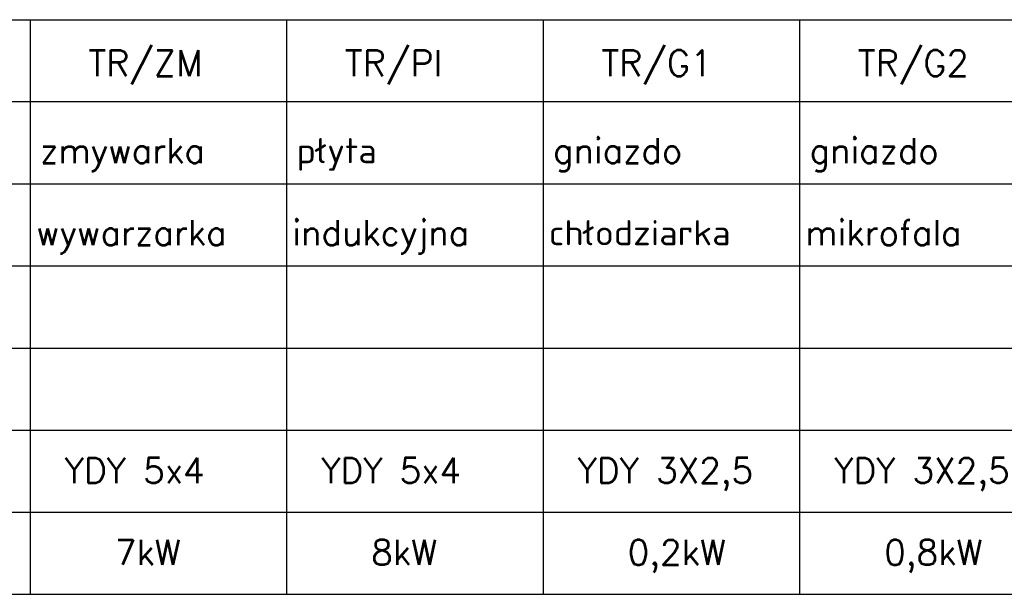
# Model space of a CAD drawing. Header units: metres. Extents: x 5550977 to 5551430, y 5960597 to 5960782.
# Tile 10 of 17: x 5551296 to 5551329, y 5960669 to 5960688. Entities that reach past the tile are written whole.
import ezdxf

# ---------------------------------------------------------------- set-up
doc = ezdxf.new("R2010")
doc.units = ezdxf.units.M
doc.header["$MEASUREMENT"] = 0
doc.layers.add('# elektryka', color=102, linetype='CONTINUOUS', lineweight=30)
doc.styles.add('ROMANS', font='romans', dxfattribs={"width": 0.8})

msp = doc.modelspace()

# ---------------------------------------------------------------- linework, layer by layer
at = {"layer": '# elektryka', "color": 252, "linetype": 'Continuous', "ltscale": 3}
for p, q in [((5551287.705, 5960687.922), (5551296.273, 5960687.922)), ((5551287.705, 5960687.922), (5551296.273, 5960687.922)), ((5551296.273, 5960687.922), (5551304.842, 5960687.922)), ((5551296.273, 5960687.922), (5551304.842, 5960687.922)), ((5551304.842, 5960687.922), (5551313.41, 5960687.922)), ((5551304.842, 5960687.922), (5551313.41, 5960687.922)), ((5551313.41, 5960687.922), (5551321.978, 5960687.922)), ((5551313.41, 5960687.922), (5551321.978, 5960687.922)), ((5551321.978, 5960687.922), (5551330.546, 5960687.922)), ((5551321.978, 5960687.922), (5551330.546, 5960687.922)), ((5551287.705, 5960682.439), (5551296.273, 5960682.439)), ((5551287.705, 5960682.439), (5551296.273, 5960682.439)), ((5551296.273, 5960682.439), (5551304.842, 5960682.439)), ((5551296.273, 5960682.439), (5551304.842, 5960682.439)), ((5551304.842, 5960682.439), (5551313.41, 5960682.439)), ((5551304.842, 5960682.439), (5551313.41, 5960682.439)), ((5551313.41, 5960682.439), (5551321.978, 5960682.439)), ((5551313.41, 5960682.439), (5551321.978, 5960682.439)), ((5551321.978, 5960682.439), (5551330.546, 5960682.439)), ((5551321.978, 5960682.439), (5551330.546, 5960682.439)), ((5551287.705, 5960679.698), (5551296.273, 5960679.698)), ((5551296.273, 5960679.698), (5551304.842, 5960679.698)), ((5551304.842, 5960679.698), (5551313.41, 5960679.698)), ((5551313.41, 5960679.698), (5551321.978, 5960679.698)), ((5551321.978, 5960679.698), (5551330.546, 5960679.698)), ((5551287.705, 5960676.957), (5551296.273, 5960676.957)), ((5551296.273, 5960676.957), (5551304.842, 5960676.957)), ((5551304.842, 5960676.957), (5551313.41, 5960676.957)), ((5551313.41, 5960676.957), (5551321.978, 5960676.957)), ((5551321.978, 5960676.957), (5551330.546, 5960676.957)), ((5551287.705, 5960674.215), (5551296.273, 5960674.215)), ((5551296.273, 5960674.215), (5551304.842, 5960674.215)), ((5551304.842, 5960674.215), (5551313.41, 5960674.215)), ((5551313.41, 5960674.215), (5551321.978, 5960674.215)), ((5551321.978, 5960674.215), (5551330.546, 5960674.215)), ((5551287.705, 5960668.732), (5551296.273, 5960668.732)), ((5551296.273, 5960668.732), (5551304.842, 5960668.732)), ((5551304.842, 5960668.732), (5551313.41, 5960668.732)), ((5551313.41, 5960668.732), (5551321.978, 5960668.732)), ((5551321.978, 5960668.732), (5551330.546, 5960668.732))]:
    msp.add_line(p, q, dxfattribs=at)
at = {"layer": '# elektryka', "color": 252}
for p, q in [((5551296.273, 5960687.922), (5551296.273, 5960685.181)), ((5551296.273, 5960687.922), (5551296.273, 5960685.181)), ((5551296.273, 5960687.922), (5551296.273, 5960685.181)), ((5551296.273, 5960687.922), (5551296.273, 5960685.181)), ((5551296.273, 5960687.922), (5551296.273, 5960685.181)), ((5551296.273, 5960687.922), (5551296.273, 5960685.181)), ((5551296.273, 5960687.922), (5551296.273, 5960685.181)), ((5551296.273, 5960687.922), (5551296.273, 5960685.181)), ((5551296.273, 5960687.922), (5551296.273, 5960685.181)), ((5551296.273, 5960687.922), (5551296.273, 5960685.181)), ((5551296.273, 5960687.922), (5551296.273, 5960685.181)), ((5551296.273, 5960687.922), (5551296.273, 5960685.181)), ((5551296.273, 5960687.922), (5551296.273, 5960685.181)), ((5551296.273, 5960687.922), (5551296.273, 5960685.181)), ((5551296.273, 5960687.922), (5551296.273, 5960685.181)), ((5551296.273, 5960687.922), (5551296.273, 5960685.181)), ((5551296.273, 5960687.922), (5551296.273, 5960685.181)), ((5551296.273, 5960687.922), (5551296.273, 5960685.181)), ((5551296.273, 5960687.922), (5551296.273, 5960685.181)), ((5551296.273, 5960687.922), (5551296.273, 5960685.181)), ((5551296.273, 5960687.922), (5551296.273, 5960685.181)), ((5551296.273, 5960687.922), (5551296.273, 5960685.181)), ((5551296.273, 5960687.922), (5551296.273, 5960685.181)), ((5551296.273, 5960687.922), (5551296.273, 5960685.181)), ((5551296.273, 5960687.922), (5551296.273, 5960685.181)), ((5551296.273, 5960687.922), (5551296.273, 5960685.181)), ((5551296.273, 5960687.922), (5551296.273, 5960685.181)), ((5551304.842, 5960687.922), (5551304.842, 5960685.181)), ((5551304.842, 5960687.922), (5551304.842, 5960685.181)), ((5551304.842, 5960687.922), (5551304.842, 5960685.181)), ((5551304.842, 5960687.922), (5551304.842, 5960685.181)), ((5551304.842, 5960687.922), (5551304.842, 5960685.181)), ((5551304.842, 5960687.922), (5551304.842, 5960685.181)), ((5551304.842, 5960687.922), (5551304.842, 5960685.181)), ((5551304.842, 5960687.922), (5551304.842, 5960685.181)), ((5551304.842, 5960687.922), (5551304.842, 5960685.181)), ((5551304.842, 5960687.922), (5551304.842, 5960685.181)), ((5551304.842, 5960687.922), (5551304.842, 5960685.181)), ((5551304.842, 5960687.922), (5551304.842, 5960685.181)), ((5551304.842, 5960687.922), (5551304.842, 5960685.181)), ((5551304.842, 5960687.922), (5551304.842, 5960685.181)), ((5551304.842, 5960687.922), (5551304.842, 5960685.181)), ((5551304.842, 5960687.922), (5551304.842, 5960685.181)), ((5551304.842, 5960687.922), (5551304.842, 5960685.181)), ((5551304.842, 5960687.922), (5551304.842, 5960685.181)), ((5551304.842, 5960687.922), (5551304.842, 5960685.181)), ((5551304.842, 5960687.922), (5551304.842, 5960685.181)), ((5551304.842, 5960687.922), (5551304.842, 5960685.181)), ((5551304.842, 5960687.922), (5551304.842, 5960685.181)), ((5551304.842, 5960687.922), (5551304.842, 5960685.181)), ((5551304.842, 5960687.922), (5551304.842, 5960685.181)), ((5551304.842, 5960687.922), (5551304.842, 5960685.181)), ((5551304.842, 5960687.922), (5551304.842, 5960685.181)), ((5551304.842, 5960687.922), (5551304.842, 5960685.181)), ((5551313.41, 5960687.922), (5551313.41, 5960685.181)), ((5551313.41, 5960687.922), (5551313.41, 5960685.181)), ((5551313.41, 5960687.922), (5551313.41, 5960685.181)), ((5551313.41, 5960687.922), (5551313.41, 5960685.181)), ((5551313.41, 5960687.922), (5551313.41, 5960685.181)), ((5551313.41, 5960687.922), (5551313.41, 5960685.181)), ((5551313.41, 5960687.922), (5551313.41, 5960685.181)), ((5551313.41, 5960687.922), (5551313.41, 5960685.181)), ((5551313.41, 5960687.922), (5551313.41, 5960685.181)), ((5551313.41, 5960687.922), (5551313.41, 5960685.181)), ((5551313.41, 5960687.922), (5551313.41, 5960685.181)), ((5551313.41, 5960687.922), (5551313.41, 5960685.181)), ((5551313.41, 5960687.922), (5551313.41, 5960685.181)), ((5551313.41, 5960687.922), (5551313.41, 5960685.181)), ((5551313.41, 5960687.922), (5551313.41, 5960685.181)), ((5551313.41, 5960687.922), (5551313.41, 5960685.181)), ((5551313.41, 5960687.922), (5551313.41, 5960685.181)), ((5551313.41, 5960687.922), (5551313.41, 5960685.181)), ((5551313.41, 5960687.922), (5551313.41, 5960685.181)), ((5551313.41, 5960687.922), (5551313.41, 5960685.181)), ((5551313.41, 5960687.922), (5551313.41, 5960685.181)), ((5551313.41, 5960687.922), (5551313.41, 5960685.181)), ((5551313.41, 5960687.922), (5551313.41, 5960685.181)), ((5551313.41, 5960687.922), (5551313.41, 5960685.181)), ((5551313.41, 5960687.922), (5551313.41, 5960685.181)), ((5551313.41, 5960687.922), (5551313.41, 5960685.181)), ((5551313.41, 5960687.922), (5551313.41, 5960685.181)), ((5551321.978, 5960687.922), (5551321.978, 5960685.181)), ((5551321.978, 5960687.922), (5551321.978, 5960685.181)), ((5551321.978, 5960687.922), (5551321.978, 5960685.181)), ((5551321.978, 5960687.922), (5551321.978, 5960685.181)), ((5551321.978, 5960687.922), (5551321.978, 5960685.181)), ((5551321.978, 5960687.922), (5551321.978, 5960685.181)), ((5551321.978, 5960687.922), (5551321.978, 5960685.181)), ((5551321.978, 5960687.922), (5551321.978, 5960685.181)), ((5551321.978, 5960687.922), (5551321.978, 5960685.181)), ((5551321.978, 5960687.922), (5551321.978, 5960685.181)), ((5551321.978, 5960687.922), (5551321.978, 5960685.181)), ((5551321.978, 5960687.922), (5551321.978, 5960685.181)), ((5551321.978, 5960687.922), (5551321.978, 5960685.181)), ((5551321.978, 5960687.922), (5551321.978, 5960685.181)), ((5551321.978, 5960687.922), (5551321.978, 5960685.181)), ((5551321.978, 5960687.922), (5551321.978, 5960685.181)), ((5551321.978, 5960687.922), (5551321.978, 5960685.181)), ((5551321.978, 5960687.922), (5551321.978, 5960685.181)), ((5551321.978, 5960687.922), (5551321.978, 5960685.181)), ((5551321.978, 5960687.922), (5551321.978, 5960685.181)), ((5551321.978, 5960687.922), (5551321.978, 5960685.181)), ((5551321.978, 5960687.922), (5551321.978, 5960685.181)), ((5551321.978, 5960687.922), (5551321.978, 5960685.181)), ((5551321.978, 5960687.922), (5551321.978, 5960685.181)), ((5551321.978, 5960687.922), (5551321.978, 5960685.181)), ((5551321.978, 5960687.922), (5551321.978, 5960685.181)), ((5551321.978, 5960687.922), (5551321.978, 5960685.181)), ((5551296.273, 5960685.181), (5551296.273, 5960682.439)), ((5551296.273, 5960685.181), (5551296.273, 5960682.439)), ((5551296.273, 5960685.181), (5551296.273, 5960682.439)), ((5551296.273, 5960685.181), (5551296.273, 5960682.439)), ((5551296.273, 5960685.181), (5551296.273, 5960682.439)), ((5551296.273, 5960685.181), (5551296.273, 5960682.439)), ((5551296.273, 5960685.181), (5551296.273, 5960682.439)), ((5551296.273, 5960685.181), (5551296.273, 5960682.439)), ((5551296.273, 5960685.181), (5551296.273, 5960682.439)), ((5551296.273, 5960685.181), (5551296.273, 5960682.439)), ((5551296.273, 5960685.181), (5551296.273, 5960682.439)), ((5551296.273, 5960685.181), (5551296.273, 5960682.439)), ((5551296.273, 5960685.181), (5551296.273, 5960682.439)), ((5551296.273, 5960685.181), (5551296.273, 5960682.439)), ((5551296.273, 5960685.181), (5551296.273, 5960682.439)), ((5551296.273, 5960685.181), (5551296.273, 5960682.439)), ((5551296.273, 5960685.181), (5551296.273, 5960682.439)), ((5551296.273, 5960685.181), (5551296.273, 5960682.439)), ((5551296.273, 5960685.181), (5551296.273, 5960682.439)), ((5551296.273, 5960685.181), (5551296.273, 5960682.439)), ((5551296.273, 5960685.181), (5551296.273, 5960682.439)), ((5551296.273, 5960685.181), (5551296.273, 5960682.439)), ((5551296.273, 5960685.181), (5551296.273, 5960682.439)), ((5551296.273, 5960685.181), (5551296.273, 5960682.439)), ((5551296.273, 5960685.181), (5551296.273, 5960682.439)), ((5551296.273, 5960685.181), (5551296.273, 5960682.439)), ((5551296.273, 5960685.181), (5551296.273, 5960682.439)), ((5551304.842, 5960685.181), (5551304.842, 5960682.439)), ((5551304.842, 5960685.181), (5551304.842, 5960682.439)), ((5551304.842, 5960685.181), (5551304.842, 5960682.439)), ((5551304.842, 5960685.181), (5551304.842, 5960682.439)), ((5551304.842, 5960685.181), (5551304.842, 5960682.439)), ((5551304.842, 5960685.181), (5551304.842, 5960682.439)), ((5551304.842, 5960685.181), (5551304.842, 5960682.439)), ((5551304.842, 5960685.181), (5551304.842, 5960682.439)), ((5551304.842, 5960685.181), (5551304.842, 5960682.439)), ((5551304.842, 5960685.181), (5551304.842, 5960682.439)), ((5551304.842, 5960685.181), (5551304.842, 5960682.439)), ((5551304.842, 5960685.181), (5551304.842, 5960682.439)), ((5551304.842, 5960685.181), (5551304.842, 5960682.439)), ((5551304.842, 5960685.181), (5551304.842, 5960682.439)), ((5551304.842, 5960685.181), (5551304.842, 5960682.439)), ((5551304.842, 5960685.181), (5551304.842, 5960682.439)), ((5551304.842, 5960685.181), (5551304.842, 5960682.439)), ((5551304.842, 5960685.181), (5551304.842, 5960682.439)), ((5551304.842, 5960685.181), (5551304.842, 5960682.439)), ((5551304.842, 5960685.181), (5551304.842, 5960682.439)), ((5551304.842, 5960685.181), (5551304.842, 5960682.439)), ((5551304.842, 5960685.181), (5551304.842, 5960682.439)), ((5551304.842, 5960685.181), (5551304.842, 5960682.439)), ((5551304.842, 5960685.181), (5551304.842, 5960682.439)), ((5551304.842, 5960685.181), (5551304.842, 5960682.439)), ((5551304.842, 5960685.181), (5551304.842, 5960682.439)), ((5551304.842, 5960685.181), (5551304.842, 5960682.439)), ((5551313.41, 5960685.181), (5551313.41, 5960682.439)), ((5551313.41, 5960685.181), (5551313.41, 5960682.439)), ((5551313.41, 5960685.181), (5551313.41, 5960682.439)), ((5551313.41, 5960685.181), (5551313.41, 5960682.439)), ((5551313.41, 5960685.181), (5551313.41, 5960682.439)), ((5551313.41, 5960685.181), (5551313.41, 5960682.439)), ((5551313.41, 5960685.181), (5551313.41, 5960682.439)), ((5551313.41, 5960685.181), (5551313.41, 5960682.439)), ((5551313.41, 5960685.181), (5551313.41, 5960682.439)), ((5551313.41, 5960685.181), (5551313.41, 5960682.439)), ((5551313.41, 5960685.181), (5551313.41, 5960682.439)), ((5551313.41, 5960685.181), (5551313.41, 5960682.439)), ((5551313.41, 5960685.181), (5551313.41, 5960682.439)), ((5551313.41, 5960685.181), (5551313.41, 5960682.439)), ((5551313.41, 5960685.181), (5551313.41, 5960682.439)), ((5551313.41, 5960685.181), (5551313.41, 5960682.439)), ((5551313.41, 5960685.181), (5551313.41, 5960682.439)), ((5551313.41, 5960685.181), (5551313.41, 5960682.439)), ((5551313.41, 5960685.181), (5551313.41, 5960682.439)), ((5551313.41, 5960685.181), (5551313.41, 5960682.439)), ((5551313.41, 5960685.181), (5551313.41, 5960682.439)), ((5551313.41, 5960685.181), (5551313.41, 5960682.439)), ((5551313.41, 5960685.181), (5551313.41, 5960682.439)), ((5551313.41, 5960685.181), (5551313.41, 5960682.439)), ((5551313.41, 5960685.181), (5551313.41, 5960682.439)), ((5551313.41, 5960685.181), (5551313.41, 5960682.439)), ((5551313.41, 5960685.181), (5551313.41, 5960682.439)), ((5551321.978, 5960685.181), (5551321.978, 5960682.439)), ((5551321.978, 5960685.181), (5551321.978, 5960682.439)), ((5551321.978, 5960685.181), (5551321.978, 5960682.439)), ((5551321.978, 5960685.181), (5551321.978, 5960682.439)), ((5551321.978, 5960685.181), (5551321.978, 5960682.439)), ((5551321.978, 5960685.181), (5551321.978, 5960682.439)), ((5551321.978, 5960685.181), (5551321.978, 5960682.439)), ((5551321.978, 5960685.181), (5551321.978, 5960682.439)), ((5551321.978, 5960685.181), (5551321.978, 5960682.439)), ((5551321.978, 5960685.181), (5551321.978, 5960682.439)), ((5551321.978, 5960685.181), (5551321.978, 5960682.439)), ((5551321.978, 5960685.181), (5551321.978, 5960682.439)), ((5551321.978, 5960685.181), (5551321.978, 5960682.439)), ((5551321.978, 5960685.181), (5551321.978, 5960682.439)), ((5551321.978, 5960685.181), (5551321.978, 5960682.439)), ((5551321.978, 5960685.181), (5551321.978, 5960682.439)), ((5551321.978, 5960685.181), (5551321.978, 5960682.439)), ((5551321.978, 5960685.181), (5551321.978, 5960682.439)), ((5551321.978, 5960685.181), (5551321.978, 5960682.439)), ((5551321.978, 5960685.181), (5551321.978, 5960682.439)), ((5551321.978, 5960685.181), (5551321.978, 5960682.439)), ((5551321.978, 5960685.181), (5551321.978, 5960682.439)), ((5551321.978, 5960685.181), (5551321.978, 5960682.439)), ((5551321.978, 5960685.181), (5551321.978, 5960682.439)), ((5551321.978, 5960685.181), (5551321.978, 5960682.439)), ((5551321.978, 5960685.181), (5551321.978, 5960682.439)), ((5551321.978, 5960685.181), (5551321.978, 5960682.439)), ((5551296.273, 5960682.439), (5551296.273, 5960679.698)), ((5551296.273, 5960682.439), (5551296.273, 5960679.698)), ((5551296.273, 5960682.439), (5551296.273, 5960679.698)), ((5551296.273, 5960682.439), (5551296.273, 5960679.698)), ((5551296.273, 5960682.439), (5551296.273, 5960679.698)), ((5551296.273, 5960682.439), (5551296.273, 5960679.698)), ((5551296.273, 5960682.439), (5551296.273, 5960679.698)), ((5551296.273, 5960682.439), (5551296.273, 5960679.698)), ((5551296.273, 5960682.439), (5551296.273, 5960679.698)), ((5551296.273, 5960682.439), (5551296.273, 5960679.698)), ((5551296.273, 5960682.439), (5551296.273, 5960679.698)), ((5551296.273, 5960682.439), (5551296.273, 5960679.698)), ((5551296.273, 5960682.439), (5551296.273, 5960679.698)), ((5551296.273, 5960682.439), (5551296.273, 5960679.698)), ((5551296.273, 5960682.439), (5551296.273, 5960679.698)), ((5551296.273, 5960682.439), (5551296.273, 5960679.698)), ((5551296.273, 5960682.439), (5551296.273, 5960679.698)), ((5551296.273, 5960682.439), (5551296.273, 5960679.698)), ((5551296.273, 5960682.439), (5551296.273, 5960679.698)), ((5551296.273, 5960682.439), (5551296.273, 5960679.698)), ((5551296.273, 5960682.439), (5551296.273, 5960679.698)), ((5551296.273, 5960682.439), (5551296.273, 5960679.698)), ((5551296.273, 5960682.439), (5551296.273, 5960679.698)), ((5551296.273, 5960682.439), (5551296.273, 5960679.698)), ((5551296.273, 5960682.439), (5551296.273, 5960679.698)), ((5551296.273, 5960682.439), (5551296.273, 5960679.698)), ((5551296.273, 5960682.439), (5551296.273, 5960679.698)), ((5551304.842, 5960682.439), (5551304.842, 5960679.698)), ((5551304.842, 5960682.439), (5551304.842, 5960679.698)), ((5551304.842, 5960682.439), (5551304.842, 5960679.698)), ((5551304.842, 5960682.439), (5551304.842, 5960679.698)), ((5551304.842, 5960682.439), (5551304.842, 5960679.698)), ((5551304.842, 5960682.439), (5551304.842, 5960679.698)), ((5551304.842, 5960682.439), (5551304.842, 5960679.698)), ((5551304.842, 5960682.439), (5551304.842, 5960679.698)), ((5551304.842, 5960682.439), (5551304.842, 5960679.698)), ((5551304.842, 5960682.439), (5551304.842, 5960679.698)), ((5551304.842, 5960682.439), (5551304.842, 5960679.698)), ((5551304.842, 5960682.439), (5551304.842, 5960679.698)), ((5551304.842, 5960682.439), (5551304.842, 5960679.698)), ((5551304.842, 5960682.439), (5551304.842, 5960679.698)), ((5551304.842, 5960682.439), (5551304.842, 5960679.698)), ((5551304.842, 5960682.439), (5551304.842, 5960679.698)), ((5551304.842, 5960682.439), (5551304.842, 5960679.698)), ((5551304.842, 5960682.439), (5551304.842, 5960679.698)), ((5551304.842, 5960682.439), (5551304.842, 5960679.698)), ((5551304.842, 5960682.439), (5551304.842, 5960679.698)), ((5551304.842, 5960682.439), (5551304.842, 5960679.698)), ((5551304.842, 5960682.439), (5551304.842, 5960679.698)), ((5551304.842, 5960682.439), (5551304.842, 5960679.698)), ((5551304.842, 5960682.439), (5551304.842, 5960679.698)), ((5551304.842, 5960682.439), (5551304.842, 5960679.698)), ((5551304.842, 5960682.439), (5551304.842, 5960679.698)), ((5551304.842, 5960682.439), (5551304.842, 5960679.698)), ((5551313.41, 5960682.439), (5551313.41, 5960679.698)), ((5551313.41, 5960682.439), (5551313.41, 5960679.698)), ((5551313.41, 5960682.439), (5551313.41, 5960679.698)), ((5551313.41, 5960682.439), (5551313.41, 5960679.698)), ((5551313.41, 5960682.439), (5551313.41, 5960679.698)), ((5551313.41, 5960682.439), (5551313.41, 5960679.698)), ((5551313.41, 5960682.439), (5551313.41, 5960679.698)), ((5551313.41, 5960682.439), (5551313.41, 5960679.698)), ((5551313.41, 5960682.439), (5551313.41, 5960679.698)), ((5551313.41, 5960682.439), (5551313.41, 5960679.698)), ((5551313.41, 5960682.439), (5551313.41, 5960679.698)), ((5551313.41, 5960682.439), (5551313.41, 5960679.698)), ((5551313.41, 5960682.439), (5551313.41, 5960679.698)), ((5551313.41, 5960682.439), (5551313.41, 5960679.698)), ((5551313.41, 5960682.439), (5551313.41, 5960679.698)), ((5551313.41, 5960682.439), (5551313.41, 5960679.698)), ((5551313.41, 5960682.439), (5551313.41, 5960679.698)), ((5551313.41, 5960682.439), (5551313.41, 5960679.698)), ((5551313.41, 5960682.439), (5551313.41, 5960679.698)), ((5551313.41, 5960682.439), (5551313.41, 5960679.698)), ((5551313.41, 5960682.439), (5551313.41, 5960679.698)), ((5551313.41, 5960682.439), (5551313.41, 5960679.698)), ((5551313.41, 5960682.439), (5551313.41, 5960679.698)), ((5551313.41, 5960682.439), (5551313.41, 5960679.698)), ((5551313.41, 5960682.439), (5551313.41, 5960679.698)), ((5551313.41, 5960682.439), (5551313.41, 5960679.698)), ((5551313.41, 5960682.439), (5551313.41, 5960679.698)), ((5551321.978, 5960682.439), (5551321.978, 5960679.698)), ((5551321.978, 5960682.439), (5551321.978, 5960679.698)), ((5551321.978, 5960682.439), (5551321.978, 5960679.698)), ((5551321.978, 5960682.439), (5551321.978, 5960679.698)), ((5551321.978, 5960682.439), (5551321.978, 5960679.698)), ((5551321.978, 5960682.439), (5551321.978, 5960679.698)), ((5551321.978, 5960682.439), (5551321.978, 5960679.698)), ((5551321.978, 5960682.439), (5551321.978, 5960679.698)), ((5551321.978, 5960682.439), (5551321.978, 5960679.698)), ((5551321.978, 5960682.439), (5551321.978, 5960679.698)), ((5551321.978, 5960682.439), (5551321.978, 5960679.698)), ((5551321.978, 5960682.439), (5551321.978, 5960679.698)), ((5551321.978, 5960682.439), (5551321.978, 5960679.698)), ((5551321.978, 5960682.439), (5551321.978, 5960679.698)), ((5551321.978, 5960682.439), (5551321.978, 5960679.698)), ((5551321.978, 5960682.439), (5551321.978, 5960679.698)), ((5551321.978, 5960682.439), (5551321.978, 5960679.698)), ((5551321.978, 5960682.439), (5551321.978, 5960679.698)), ((5551321.978, 5960682.439), (5551321.978, 5960679.698)), ((5551321.978, 5960682.439), (5551321.978, 5960679.698)), ((5551321.978, 5960682.439), (5551321.978, 5960679.698)), ((5551321.978, 5960682.439), (5551321.978, 5960679.698)), ((5551321.978, 5960682.439), (5551321.978, 5960679.698)), ((5551321.978, 5960682.439), (5551321.978, 5960679.698)), ((5551321.978, 5960682.439), (5551321.978, 5960679.698)), ((5551321.978, 5960682.439), (5551321.978, 5960679.698)), ((5551321.978, 5960682.439), (5551321.978, 5960679.698)), ((5551296.273, 5960679.698), (5551296.273, 5960676.957)), ((5551296.273, 5960679.698), (5551296.273, 5960676.957)), ((5551296.273, 5960679.698), (5551296.273, 5960676.957)), ((5551296.273, 5960679.698), (5551296.273, 5960676.957)), ((5551296.273, 5960679.698), (5551296.273, 5960676.957)), ((5551296.273, 5960679.698), (5551296.273, 5960676.957)), ((5551296.273, 5960679.698), (5551296.273, 5960676.957)), ((5551296.273, 5960679.698), (5551296.273, 5960676.957)), ((5551296.273, 5960679.698), (5551296.273, 5960676.957)), ((5551296.273, 5960679.698), (5551296.273, 5960676.957)), ((5551296.273, 5960679.698), (5551296.273, 5960676.957)), ((5551296.273, 5960679.698), (5551296.273, 5960676.957)), ((5551296.273, 5960679.698), (5551296.273, 5960676.957)), ((5551296.273, 5960679.698), (5551296.273, 5960676.957)), ((5551296.273, 5960679.698), (5551296.273, 5960676.957)), ((5551296.273, 5960679.698), (5551296.273, 5960676.957)), ((5551296.273, 5960679.698), (5551296.273, 5960676.957)), ((5551296.273, 5960679.698), (5551296.273, 5960676.957)), ((5551296.273, 5960679.698), (5551296.273, 5960676.957)), ((5551296.273, 5960679.698), (5551296.273, 5960676.957)), ((5551296.273, 5960679.698), (5551296.273, 5960676.957)), ((5551296.273, 5960679.698), (5551296.273, 5960676.957)), ((5551296.273, 5960679.698), (5551296.273, 5960676.957)), ((5551296.273, 5960679.698), (5551296.273, 5960676.957)), ((5551296.273, 5960679.698), (5551296.273, 5960676.957)), ((5551296.273, 5960679.698), (5551296.273, 5960676.957)), ((5551296.273, 5960679.698), (5551296.273, 5960676.957)), ((5551304.842, 5960679.698), (5551304.842, 5960676.957)), ((5551304.842, 5960679.698), (5551304.842, 5960676.957)), ((5551304.842, 5960679.698), (5551304.842, 5960676.957)), ((5551304.842, 5960679.698), (5551304.842, 5960676.957)), ((5551304.842, 5960679.698), (5551304.842, 5960676.957)), ((5551304.842, 5960679.698), (5551304.842, 5960676.957)), ((5551304.842, 5960679.698), (5551304.842, 5960676.957)), ((5551304.842, 5960679.698), (5551304.842, 5960676.957)), ((5551304.842, 5960679.698), (5551304.842, 5960676.957)), ((5551304.842, 5960679.698), (5551304.842, 5960676.957)), ((5551304.842, 5960679.698), (5551304.842, 5960676.957)), ((5551304.842, 5960679.698), (5551304.842, 5960676.957)), ((5551304.842, 5960679.698), (5551304.842, 5960676.957)), ((5551304.842, 5960679.698), (5551304.842, 5960676.957)), ((5551304.842, 5960679.698), (5551304.842, 5960676.957)), ((5551304.842, 5960679.698), (5551304.842, 5960676.957)), ((5551304.842, 5960679.698), (5551304.842, 5960676.957)), ((5551304.842, 5960679.698), (5551304.842, 5960676.957)), ((5551304.842, 5960679.698), (5551304.842, 5960676.957)), ((5551304.842, 5960679.698), (5551304.842, 5960676.957)), ((5551304.842, 5960679.698), (5551304.842, 5960676.957)), ((5551304.842, 5960679.698), (5551304.842, 5960676.957)), ((5551304.842, 5960679.698), (5551304.842, 5960676.957)), ((5551304.842, 5960679.698), (5551304.842, 5960676.957)), ((5551304.842, 5960679.698), (5551304.842, 5960676.957)), ((5551304.842, 5960679.698), (5551304.842, 5960676.957)), ((5551304.842, 5960679.698), (5551304.842, 5960676.957)), ((5551313.41, 5960679.698), (5551313.41, 5960676.957)), ((5551313.41, 5960679.698), (5551313.41, 5960676.957)), ((5551313.41, 5960679.698), (5551313.41, 5960676.957)), ((5551313.41, 5960679.698), (5551313.41, 5960676.957)), ((5551313.41, 5960679.698), (5551313.41, 5960676.957)), ((5551313.41, 5960679.698), (5551313.41, 5960676.957)), ((5551313.41, 5960679.698), (5551313.41, 5960676.957)), ((5551313.41, 5960679.698), (5551313.41, 5960676.957)), ((5551313.41, 5960679.698), (5551313.41, 5960676.957)), ((5551313.41, 5960679.698), (5551313.41, 5960676.957)), ((5551313.41, 5960679.698), (5551313.41, 5960676.957)), ((5551313.41, 5960679.698), (5551313.41, 5960676.957)), ((5551313.41, 5960679.698), (5551313.41, 5960676.957)), ((5551313.41, 5960679.698), (5551313.41, 5960676.957)), ((5551313.41, 5960679.698), (5551313.41, 5960676.957)), ((5551313.41, 5960679.698), (5551313.41, 5960676.957)), ((5551313.41, 5960679.698), (5551313.41, 5960676.957)), ((5551313.41, 5960679.698), (5551313.41, 5960676.957)), ((5551313.41, 5960679.698), (5551313.41, 5960676.957)), ((5551313.41, 5960679.698), (5551313.41, 5960676.957)), ((5551313.41, 5960679.698), (5551313.41, 5960676.957)), ((5551313.41, 5960679.698), (5551313.41, 5960676.957)), ((5551313.41, 5960679.698), (5551313.41, 5960676.957)), ((5551313.41, 5960679.698), (5551313.41, 5960676.957)), ((5551313.41, 5960679.698), (5551313.41, 5960676.957)), ((5551313.41, 5960679.698), (5551313.41, 5960676.957)), ((5551313.41, 5960679.698), (5551313.41, 5960676.957)), ((5551321.978, 5960679.698), (5551321.978, 5960676.957)), ((5551321.978, 5960679.698), (5551321.978, 5960676.957)), ((5551321.978, 5960679.698), (5551321.978, 5960676.957)), ((5551321.978, 5960679.698), (5551321.978, 5960676.957)), ((5551321.978, 5960679.698), (5551321.978, 5960676.957)), ((5551321.978, 5960679.698), (5551321.978, 5960676.957)), ((5551321.978, 5960679.698), (5551321.978, 5960676.957)), ((5551321.978, 5960679.698), (5551321.978, 5960676.957)), ((5551321.978, 5960679.698), (5551321.978, 5960676.957)), ((5551321.978, 5960679.698), (5551321.978, 5960676.957)), ((5551321.978, 5960679.698), (5551321.978, 5960676.957)), ((5551321.978, 5960679.698), (5551321.978, 5960676.957)), ((5551321.978, 5960679.698), (5551321.978, 5960676.957)), ((5551321.978, 5960679.698), (5551321.978, 5960676.957)), ((5551321.978, 5960679.698), (5551321.978, 5960676.957)), ((5551321.978, 5960679.698), (5551321.978, 5960676.957)), ((5551321.978, 5960679.698), (5551321.978, 5960676.957)), ((5551321.978, 5960679.698), (5551321.978, 5960676.957)), ((5551321.978, 5960679.698), (5551321.978, 5960676.957)), ((5551321.978, 5960679.698), (5551321.978, 5960676.957)), ((5551321.978, 5960679.698), (5551321.978, 5960676.957)), ((5551321.978, 5960679.698), (5551321.978, 5960676.957)), ((5551321.978, 5960679.698), (5551321.978, 5960676.957)), ((5551321.978, 5960679.698), (5551321.978, 5960676.957)), ((5551321.978, 5960679.698), (5551321.978, 5960676.957)), ((5551321.978, 5960679.698), (5551321.978, 5960676.957)), ((5551321.978, 5960679.698), (5551321.978, 5960676.957)), ((5551296.273, 5960676.957), (5551296.273, 5960674.215)), ((5551296.273, 5960676.957), (5551296.273, 5960674.215)), ((5551296.273, 5960676.957), (5551296.273, 5960674.215)), ((5551296.273, 5960676.957), (5551296.273, 5960674.215)), ((5551296.273, 5960676.957), (5551296.273, 5960674.215)), ((5551296.273, 5960676.957), (5551296.273, 5960674.215)), ((5551296.273, 5960676.957), (5551296.273, 5960674.215)), ((5551296.273, 5960676.957), (5551296.273, 5960674.215)), ((5551296.273, 5960676.957), (5551296.273, 5960674.215)), ((5551296.273, 5960676.957), (5551296.273, 5960674.215)), ((5551296.273, 5960676.957), (5551296.273, 5960674.215)), ((5551296.273, 5960676.957), (5551296.273, 5960674.215)), ((5551296.273, 5960676.957), (5551296.273, 5960674.215)), ((5551296.273, 5960676.957), (5551296.273, 5960674.215)), ((5551296.273, 5960676.957), (5551296.273, 5960674.215)), ((5551296.273, 5960676.957), (5551296.273, 5960674.215)), ((5551296.273, 5960676.957), (5551296.273, 5960674.215)), ((5551296.273, 5960676.957), (5551296.273, 5960674.215)), ((5551296.273, 5960676.957), (5551296.273, 5960674.215)), ((5551296.273, 5960676.957), (5551296.273, 5960674.215)), ((5551296.273, 5960676.957), (5551296.273, 5960674.215)), ((5551296.273, 5960676.957), (5551296.273, 5960674.215)), ((5551296.273, 5960676.957), (5551296.273, 5960674.215)), ((5551296.273, 5960676.957), (5551296.273, 5960674.215)), ((5551296.273, 5960676.957), (5551296.273, 5960674.215)), ((5551296.273, 5960676.957), (5551296.273, 5960674.215)), ((5551296.273, 5960676.957), (5551296.273, 5960674.215)), ((5551304.842, 5960676.957), (5551304.842, 5960674.215)), ((5551304.842, 5960676.957), (5551304.842, 5960674.215)), ((5551304.842, 5960676.957), (5551304.842, 5960674.215)), ((5551304.842, 5960676.957), (5551304.842, 5960674.215)), ((5551304.842, 5960676.957), (5551304.842, 5960674.215)), ((5551304.842, 5960676.957), (5551304.842, 5960674.215)), ((5551304.842, 5960676.957), (5551304.842, 5960674.215)), ((5551304.842, 5960676.957), (5551304.842, 5960674.215)), ((5551304.842, 5960676.957), (5551304.842, 5960674.215)), ((5551304.842, 5960676.957), (5551304.842, 5960674.215)), ((5551304.842, 5960676.957), (5551304.842, 5960674.215)), ((5551304.842, 5960676.957), (5551304.842, 5960674.215)), ((5551304.842, 5960676.957), (5551304.842, 5960674.215)), ((5551304.842, 5960676.957), (5551304.842, 5960674.215)), ((5551304.842, 5960676.957), (5551304.842, 5960674.215)), ((5551304.842, 5960676.957), (5551304.842, 5960674.215)), ((5551304.842, 5960676.957), (5551304.842, 5960674.215)), ((5551304.842, 5960676.957), (5551304.842, 5960674.215)), ((5551304.842, 5960676.957), (5551304.842, 5960674.215)), ((5551304.842, 5960676.957), (5551304.842, 5960674.215)), ((5551304.842, 5960676.957), (5551304.842, 5960674.215)), ((5551304.842, 5960676.957), (5551304.842, 5960674.215)), ((5551304.842, 5960676.957), (5551304.842, 5960674.215)), ((5551304.842, 5960676.957), (5551304.842, 5960674.215)), ((5551304.842, 5960676.957), (5551304.842, 5960674.215)), ((5551304.842, 5960676.957), (5551304.842, 5960674.215)), ((5551304.842, 5960676.957), (5551304.842, 5960674.215)), ((5551313.41, 5960676.957), (5551313.41, 5960674.215)), ((5551313.41, 5960676.957), (5551313.41, 5960674.215)), ((5551313.41, 5960676.957), (5551313.41, 5960674.215)), ((5551313.41, 5960676.957), (5551313.41, 5960674.215)), ((5551313.41, 5960676.957), (5551313.41, 5960674.215)), ((5551313.41, 5960676.957), (5551313.41, 5960674.215)), ((5551313.41, 5960676.957), (5551313.41, 5960674.215)), ((5551313.41, 5960676.957), (5551313.41, 5960674.215)), ((5551313.41, 5960676.957), (5551313.41, 5960674.215)), ((5551313.41, 5960676.957), (5551313.41, 5960674.215)), ((5551313.41, 5960676.957), (5551313.41, 5960674.215)), ((5551313.41, 5960676.957), (5551313.41, 5960674.215)), ((5551313.41, 5960676.957), (5551313.41, 5960674.215)), ((5551313.41, 5960676.957), (5551313.41, 5960674.215)), ((5551313.41, 5960676.957), (5551313.41, 5960674.215)), ((5551313.41, 5960676.957), (5551313.41, 5960674.215)), ((5551313.41, 5960676.957), (5551313.41, 5960674.215)), ((5551313.41, 5960676.957), (5551313.41, 5960674.215)), ((5551313.41, 5960676.957), (5551313.41, 5960674.215)), ((5551313.41, 5960676.957), (5551313.41, 5960674.215)), ((5551313.41, 5960676.957), (5551313.41, 5960674.215)), ((5551313.41, 5960676.957), (5551313.41, 5960674.215)), ((5551313.41, 5960676.957), (5551313.41, 5960674.215)), ((5551313.41, 5960676.957), (5551313.41, 5960674.215)), ((5551313.41, 5960676.957), (5551313.41, 5960674.215)), ((5551313.41, 5960676.957), (5551313.41, 5960674.215)), ((5551313.41, 5960676.957), (5551313.41, 5960674.215)), ((5551321.978, 5960676.957), (5551321.978, 5960674.215)), ((5551321.978, 5960676.957), (5551321.978, 5960674.215)), ((5551321.978, 5960676.957), (5551321.978, 5960674.215)), ((5551321.978, 5960676.957), (5551321.978, 5960674.215)), ((5551321.978, 5960676.957), (5551321.978, 5960674.215)), ((5551321.978, 5960676.957), (5551321.978, 5960674.215)), ((5551321.978, 5960676.957), (5551321.978, 5960674.215)), ((5551321.978, 5960676.957), (5551321.978, 5960674.215)), ((5551321.978, 5960676.957), (5551321.978, 5960674.215)), ((5551321.978, 5960676.957), (5551321.978, 5960674.215)), ((5551321.978, 5960676.957), (5551321.978, 5960674.215)), ((5551321.978, 5960676.957), (5551321.978, 5960674.215)), ((5551321.978, 5960676.957), (5551321.978, 5960674.215)), ((5551321.978, 5960676.957), (5551321.978, 5960674.215)), ((5551321.978, 5960676.957), (5551321.978, 5960674.215)), ((5551321.978, 5960676.957), (5551321.978, 5960674.215)), ((5551321.978, 5960676.957), (5551321.978, 5960674.215)), ((5551321.978, 5960676.957), (5551321.978, 5960674.215)), ((5551321.978, 5960676.957), (5551321.978, 5960674.215)), ((5551321.978, 5960676.957), (5551321.978, 5960674.215)), ((5551321.978, 5960676.957), (5551321.978, 5960674.215)), ((5551321.978, 5960676.957), (5551321.978, 5960674.215)), ((5551321.978, 5960676.957), (5551321.978, 5960674.215)), ((5551321.978, 5960676.957), (5551321.978, 5960674.215)), ((5551321.978, 5960676.957), (5551321.978, 5960674.215)), ((5551321.978, 5960676.957), (5551321.978, 5960674.215)), ((5551321.978, 5960676.957), (5551321.978, 5960674.215)), ((5551296.273, 5960674.215), (5551296.273, 5960671.474)), ((5551296.273, 5960674.215), (5551296.273, 5960671.474)), ((5551296.273, 5960674.215), (5551296.273, 5960671.474)), ((5551304.842, 5960674.215), (5551304.842, 5960671.474)), ((5551304.842, 5960674.215), (5551304.842, 5960671.474)), ((5551304.842, 5960674.215), (5551304.842, 5960671.474)), ((5551313.41, 5960674.215), (5551313.41, 5960671.474)), ((5551313.41, 5960674.215), (5551313.41, 5960671.474)), ((5551313.41, 5960674.215), (5551313.41, 5960671.474)), ((5551321.978, 5960674.215), (5551321.978, 5960671.474)), ((5551321.978, 5960674.215), (5551321.978, 5960671.474)), ((5551321.978, 5960674.215), (5551321.978, 5960671.474)), ((5551296.273, 5960671.474), (5551296.273, 5960668.732)), ((5551296.273, 5960671.474), (5551296.273, 5960668.732)), ((5551296.273, 5960671.474), (5551296.273, 5960668.732)), ((5551304.842, 5960671.474), (5551304.842, 5960668.732)), ((5551304.842, 5960671.474), (5551304.842, 5960668.732)), ((5551304.842, 5960671.474), (5551304.842, 5960668.732)), ((5551313.41, 5960671.474), (5551313.41, 5960668.732)), ((5551313.41, 5960671.474), (5551313.41, 5960668.732)), ((5551313.41, 5960671.474), (5551313.41, 5960668.732)), ((5551321.978, 5960671.474), (5551321.978, 5960668.732)), ((5551321.978, 5960671.474), (5551321.978, 5960668.732)), ((5551321.978, 5960671.474), (5551321.978, 5960668.732))]:
    msp.add_line(p, q, dxfattribs=at)
at = {"layer": '# elektryka', "color": 252, "linetype": 'Continuous'}
for p, q in [((5551296.273, 5960685.181), (5551287.705, 5960685.181)), ((5551304.842, 5960685.181), (5551296.273, 5960685.181)), ((5551313.41, 5960685.181), (5551304.842, 5960685.181)), ((5551321.978, 5960685.181), (5551313.41, 5960685.181)), ((5551330.546, 5960685.181), (5551321.978, 5960685.181)), ((5551287.705, 5960671.474), (5551296.273, 5960671.474)), ((5551296.273, 5960671.474), (5551304.842, 5960671.474)), ((5551304.842, 5960671.474), (5551313.41, 5960671.474)), ((5551313.41, 5960671.474), (5551321.978, 5960671.474)), ((5551321.978, 5960671.474), (5551330.546, 5960671.474))]:
    msp.add_line(p, q, dxfattribs=at)

# ---------------------------------------------------------------- texts
at = {"layer": '# elektryka', "color": 252, "linetype": 'Continuous', "ltscale": 3, "style": 'ROMANS'}
for s, height, p in [('TR/ZM', 0.8638, (5551298.222, 5960686.041)), ('TR/PI', 0.8638, (5551306.79, 5960686.041)), ('TR/G1', 0.8638, (5551315.359, 5960686.041)), ('TR/G2', 0.8638, (5551323.927, 5960686.041)), ('płyta', 0.84, (5551305.173, 5960683.13)), ('zmywarka', 0.84, (5551296.605, 5960683.13)), ('gniazdo', 0.84, (5551313.741, 5960683.13)), ('gniazdo', 0.84, (5551322.31, 5960683.13)), ('wywarzarka', 0.84, (5551296.465, 5960680.388)), ('indukcyjna', 0.84, (5551305.033, 5960680.388)), ('chłodziarka', 0.84, (5551313.601, 5960680.388)), ('mikrofala', 0.84, (5551322.169, 5960680.388)), ('YDY 5x4', 0.84, (5551297.425, 5960672.447)), ('YDY 5x4', 0.84, (5551305.993, 5960672.447)), ('YDY 3X2,5', 0.84, (5551314.561, 5960672.447)), ('YDY 3X2,5', 0.84, (5551323.129, 5960672.447)), ('7kW', 0.84, (5551299.104, 5960669.712)), ('8kW', 0.84, (5551307.672, 5960669.712)), ('0,2kW', 0.84, (5551316.24, 5960669.712)), ('0,8kW', 0.84, (5551324.809, 5960669.712))]:
    msp.add_text(s, height=height, dxfattribs=at).set_placement(p)

doc.saveas('drawing.dxf')
